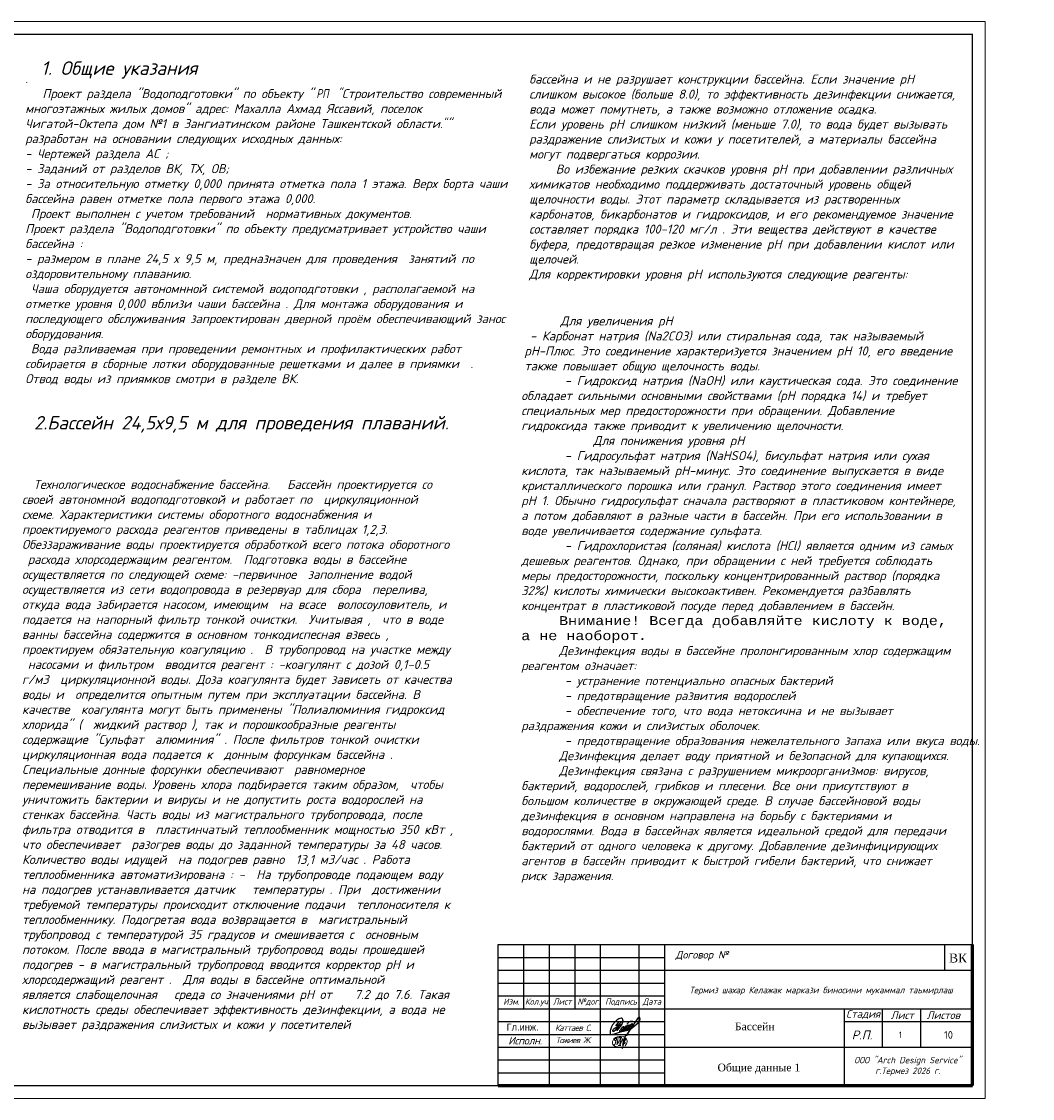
# Model space of a CAD drawing. Extents: x 4114239 to 5838486, y 780458 to 1383318.
# Tile 160 of 231: x 4330609 to 4370046, y 1340795 to 1382795. Entities that reach past the tile are written whole.
import ezdxf

# ---------------------------------------------------------------- set-up
doc = ezdxf.new("R2010")
doc.units = 0
doc.header["$MEASUREMENT"] = 0
for name, color, linetype, lineweight in [('_0', 7, 'Continuous', 15), ('линия40', 7, 'Continuous', 5), ('Основные', 160, 'Continuous', 40), ('ФВС-3', 7, 'Continuous', 25)]:
    doc.layers.add(name, color=color, linetype=linetype, lineweight=lineweight)
doc.layers.add('liniya', color=7, linetype='Continuous')
doc.layers.add('КЖ_ФОРМАТЫ', color=7, linetype='Continuous')
doc.styles.add('MyStyle', font='isocpeur.ttf', dxfattribs={"height": 400})
doc.styles.add('NIA', font='times.ttf')
doc.styles.add('OOO-Kazar', font='txt')
doc.styles.add('ГОСТ 250', font='isocpeui.ttf', dxfattribs={"height": 300})

# ---------------------------------------------------------------- blocks, each defined once
blk = doc.blocks.new('gfnfd')
at = {"layer": '_0', "color": 5, "ltscale": 100}
for points in [[(6520801, 2413192), (6520834, 2413192)], [(6520818, 2413294), (6520848, 2413294)]]:
    blk.add_lwpolyline(points, dxfattribs=at)
blk.add_arc((6518800, 2413812), 2051, 342.7953, 345.3289, dxfattribs=at)
for points in [[(6520891, 2413186), (6520915, 2413229), (6520915, 2413269), (6520746, 2413281), (6520730, 2413208), (6520827, 2413173)], [(6520765, 2413255), (6520754, 2413268), (6520847, 2413305), (6520939, 2413339)], [(6520800, 2413285), (6520787, 2413205), (6520836, 2413285), (6520823, 2413202), (6520866, 2413283), (6520858, 2413196), (6520895, 2413322), (6520855, 2413150)], [(6520760, 2413206), (6520746, 2413203)], [(6520888, 2413288), (6520900, 2413266), (6520879, 2413250), (6520895, 2413224), (6520870, 2413213), (6520870, 2413207)]]:
    blk.add_spline(points, degree=3, dxfattribs=at)
blk = doc.blocks.new('rrwerewrewrewrew')
at = {"color": 5}
for points in [[(387872, 564817), (385461, 560165, 0.55556748), (386382, 560107), (391670, 566719), (392907, 570003, 0.16524673), (392907, 572723, 0.43735193), (390680, 575054, 0.1925367), (387853, 574100), (386571, 573489), (385290, 572586), (383117, 570710), (380078, 566719), (378699, 564105), (377285, 560326), (377078, 559578, 0.07852278), (377003, 555809, 0.23019417), (377694, 554621, 0.0887128), (377781, 554616, 0.0887128), (379419, 554812, 0.0887128), (381084, 555304), (390088, 557920), (399004, 560086), (402154, 561376)], [(387980, 570424), (385421, 567493, 0.22899883), (385508, 566433, 0.41488709), (386276, 566280), (387929, 567230), (391574, 570827), (387929, 567230), (383602, 559965), (381685, 558391), (380818, 558391), (380448, 559062), (380582, 559876), (380932, 560780), (382245, 562139), (384351, 563843), (392166, 568035)], [(390507, 558635), (395529, 562210), (397057, 563852), (397766, 564614), (397257, 565308), (395804, 564684), (393930, 562390), (393187, 560845, 0.24255711), (393041, 559580, 0.40328304), (393704, 559264), (399431, 563972), (400603, 565962), (400228, 566548), (398635, 565939), (397633, 564795), (395782, 562481), (395782, 560295), (396385, 560295), (399478, 562450), (401915, 565049, 0.04813408), (402290, 566969, 0.1195267), (400636, 565910), (398470, 562543), (398470, 560904), (398892, 560600), (405033, 566245, 0.12154345), (405033, 567557, 0.35845704), (404400, 567908, 0.15003716), (402713, 566737), (401915, 565049), (401358, 564455, 0.10332709), (401119, 561843, 0.57533837), (401471, 561164, 0.15295213), (402959, 561934), (404869, 563552), (412161, 569153), (414224, 572291), (414531, 574421), (414044, 575728), (413253, 576151), (412242, 575691), (411129, 574552), (409777, 572512), (406098, 567138), (396979, 553520)], [(398349, 567683, -0.17239952), (399516, 569357, -0.09374717), (402528, 571150, -0.27811873), (405794, 570727)], [(393348, 564247, 0.15829732), (390735, 562114), (389962, 560238), (388831, 559169, 0.49817329), (388831, 558274, 0.20946853), (389828, 557885), (393236, 561652), (394204, 563658, 0.46432334), (393929, 564350), (393348, 564299), (393348, 564247)]]:
    blk.add_lwpolyline(points, format="xyb", dxfattribs=at)
blk.add_lwpolyline([(385421, 567493), (383513, 565557)], dxfattribs=at)

msp = doc.modelspace()

# ---------------------------------------------------------------- linework, layer by layer
at = {"color": 7, "linetype": 'Continuous'}
for p, q in [((4349200.1811, 1346795.3128), (4367700.1811, 1346795.3128)), ((4349200.1811, 1341295.3128), (4349200.1811, 1346795.3128)), ((4350200.1811, 1344295.3128), (4350200.1811, 1346795.3128)), ((4351200.1811, 1341295.3128), (4351200.1811, 1346795.3128)), ((4352200.1811, 1344295.3128), (4352200.1811, 1346795.3128)), ((4353200.1811, 1341295.3128), (4353200.1811, 1346795.3128)), ((4354700.1811, 1341295.3128), (4354700.1811, 1346795.3128)), ((4355700.1811, 1341295.3128), (4355700.1811, 1346795.3128)), ((4355700.1811, 1345795.3128), (4367700.1811, 1345795.3128)), ((4349200.1811, 1344795.3128), (4355700.1811, 1344795.3128)), ((4349200.1811, 1344295.3128), (4355700.1811, 1344295.3128)), ((4355700.1811, 1344295.3128), (4367700.1811, 1344295.3128)), ((4362700.1811, 1344295.3128), (4362700.1811, 1341295.3128)), ((4364200.1811, 1342795.3128), (4364200.1811, 1344295.3128)), ((4365694.3434, 1342795.3128), (4365694.3434, 1344295.3128)), ((4362700.1811, 1343795.3128), (4367700.1811, 1343795.3128)), ((4355700.1811, 1342795.3128), (4367700.1811, 1342795.3128))]:
    msp.add_line(p, q, dxfattribs=at)
at = {"linetype": 'ByBlock', "ltscale": 0.1}
msp.add_line((4366620.1819, 1346795.3128), (4366620.1819, 1345795.3128), dxfattribs=at)
msp.add_lwpolyline([(4349200.1811, 1346795.3128), (4367700.1811, 1346795.3128), (4367700.1811, 1341295.3128), (4349200.1811, 1341295.3128)], close=True, dxfattribs=at)
at = {"color": 7, "linetype": 'Continuous'}
for points in [[(4349200.1811, 1346295.3128), (4355700.1811, 1346295.3128)], [(4349200.1811, 1345795.3128), (4355700.1811, 1345795.3128)], [(4349200.1811, 1345295.3128), (4355700.1811, 1345295.3128)], [(4349200.1811, 1343795.3128), (4355700.1811, 1343795.3128)], [(4349200.1811, 1343295.3128), (4355700.1811, 1343295.3128)], [(4349200.1811, 1342795.3128), (4355700.1811, 1342795.3128)], [(4349200.1811, 1342295.3128), (4355700.1811, 1342295.3128)], [(4349200.1811, 1341795.3128), (4355700.1811, 1341795.3128)]]:
    msp.add_lwpolyline(points, dxfattribs=at)
at = {"layer": 'КЖ_ФОРМАТЫ', "color": 0, "linetype": 'Continuous', "lineweight": 60, "ltscale": 100}
for p, q in [((4367700.1811, 1341295.3128), (4367700.1811, 1346795.3128)), ((4349200.1811, 1341295.3128), (4367700.1811, 1341295.3128))]:
    msp.add_line(p, q, dxfattribs=at)
at = {"layer": 'линия40', "ltscale": 3}
for p, q in [((4308800.1811, 1382795.3128), (4368200.1811, 1382795.3128)), ((4368200.1811, 1382795.3128), (4368200.1811, 1340795.3128)), ((4310850.1811, 1382295.3128), (4367700.1811, 1382295.3128)), ((4367700.1811, 1382295.3128), (4367700.1811, 1341295.3128)), ((4367700.1811, 1341295.3128), (4310800.1811, 1341295.3128)), ((4368200.1811, 1340795.3128), (4308800.1811, 1340795.3128))]:
    msp.add_line(p, q, dxfattribs=at)
at = {"layer": 'линия40', "ltscale": 3, "const_width": 50}
msp.add_lwpolyline([(4367700.1811, 1341295.3128), (4310800.1811, 1341295.3128), (4310800.1811, 1382295.3128), (4367700.1811, 1382295.3128)], close=True, dxfattribs=at)

# ---------------------------------------------------------------- block references
at = {"color": 6, "xscale": 0.03125, "yscale": 0.03125, "zscale": 0.03125}
msp.add_blockref('rrwerewrewrewrew', (4341788.5441, 1325955.5074), dxfattribs=at)
at = {"layer": '_0', "xscale": 3, "yscale": 3, "zscale": 3}
msp.add_blockref('gfnfd', (-15208519.1524, -5896720.3202), dxfattribs=at)

# ---------------------------------------------------------------- texts
at = {"insert": (4366790.3489, 1346448.2498), "char_height": 350, "attachment_point": 1}
msp.add_mtext('{\\fTimes New Roman|b0|i0|c204|p18;ВК}', dxfattribs=at)
at = {"insert": (4351420.1811, 1343550.6274), "char_height": 240, "width": 2180, "attachment_point": 4}
msp.add_mtext('{\\fISOCPEUR|b0|i1|c204|p34;\\T0.9;Каттаев С}.', dxfattribs=at)
at = {"lineweight": -3, "char_height": 300, "attachment_point": 1, "style": 'NIA'}
for s, insert, width in [('\\pxi0.005;{\\C0;Бассейн}', (4358436.192, 1343754.4898), 1733.650506), ('\\pxi0.005;{\\C0;Общие данные 1}', (4357758.0969, 1342154.4186), 6629.387888)]:
    msp.add_mtext(s, dxfattribs=dict(at, insert=insert, width=width))
at = {"attachment_point": 1, "style": 'MyStyle'}
for s, width, insert, char_height in [('1', 541.266485, (4364831.6743, 1343403.5248), 250), ('10', 968.847201, (4366590.2764, 1343423.1233), 300)]:
    msp.add_mtext_dynamic_manual_height_columns(s, width=width, gutter_width=1250, heights=[0], dxfattribs=dict(at, insert=insert, char_height=char_height))
at = {"layer": 'liniya', "insert": (4349532.1955, 1343713.1873), "char_height": 270, "width": 1161.892161, "attachment_point": 1}
msp.add_mtext('Гл.инж.', dxfattribs=at)
at = {"layer": 'Основные', "color": 0, "style": 'ГОСТ 250'}
msp.add_text('1. Общие указания', height=526.5, dxfattribs=at).set_placement((4331373.8085, 1380714.9415))
for s, insert, char_height, width, attachment_point in [('\\pi1037;                                                                 бассейна и не разрушает конструкции бассейна. Если значение pH слишком высокое (больше 8.0), то эффективность дезинфекции снижается, вода может помутнеть, а также возможно отложение осадка.\\P\\pi0;Если уровень pH слишком низкий (меньше 7.0), то вода будет вызывать раздражение слизистых и кожи у посетителей, а материалы бассейна могут подвергаться коррозии.\\P\\pi1037;Во избежание резких скачков уровня pH при добавлении различных химикатов необходимо поддерживать достаточный уровень общей щелочности воды. Этот параметр складывается из растворенных карбонатов, бикарбонатов и гидроксидов, и его рекомендуемое значение составляет порядка 100-120 мг/л . Эти вещества действуют в качестве буфера, предотвращая резкое изменение pH при добавлении кислот или щелочей.\\P\\pi0;Для корректировки уровня pH используются следующие реагенты:\\P \\P\\P ', (4350412.7988, 1380726.1656), 351, 16962.4, 1), ('\\P.\\P   Проект раздела "Водоподготовки" по объекту "{\\fTimes New Roman|b0|i0|c204|p18;\\W0.8;\\C256;\\c0; \\fISOCPEUR|b0|i1|c204|p34;РП  "\\W1;Строительство современный многоэтажных жилых домов" адрес: Махалла Ахмад Яссавий, поселок Чигатой-Октепа дом №1 в Зангиатинском районе Ташкентской области.\\W0.8;\\C0;"}" разработан на основании следующих исходных данных: \\P- Чертежей раздела АС ;\\P- Заданий от разделов ВК, ТХ, ОВ; \\P- За относительную отметку 0,000 принята отметка пола 1 этажа. Верх борта чаши бассейна равен отметке пола первого этажа 0,000.\\P\\pxt3.35897; Проект выполнен с учетом требований  нормативных документов.    \\PПроект раздела "Водоподготовки" по объекту предусматривает устройство чаши  бассейна : \\P- размером в плане 24,5 х 9,5 м, предназначен для проведения  занятий по   оздоровительному плаванию. \\P Чаша оборудуется автономнной системой водоподготовки , располагаемой на  отметке уровня 0,000 вблизи чаши бассейна . Для монтажа оборудования и последующего обслуживания запроектирован дверной проём обеспечивающий занос оборудования.\\P Вода разливаемая при проведении ремонтных и профилактических работ собирается в сборные лотки оборудованные решетками и далее в приямки  . Отвод воды из приямков смотри в разделе ВК. \\P\\P\\ptz;{\\H0.9167x; }', (4330753.4312, 1381329.9178), 351, 18839.755199, 1), ('\\pi1037;^IДля увеличения pH\\P\\pi0; - Карбонат натрия (Na2CO3) или стиральная сода, так называемый pH-Плюс. Это соединение характеризуется значением pH 10, его введение также повышает общую щелочность воды.\\P \\P \\P\\P ', (4350225.9939, 1371295.1783), 351, 16962.4, 1), ('\\pi1477,t1.755e+004; - Гидроксид натрия (NaOH) или каустическая сода. Это соединение обладает сильными основными свойствами (pH порядка 14) и требует специальных мер предосторожности при обращении. Добавление гидроксида также приводит к увеличению щелочности.\\P ^IДля понижения уровня pH\\P - Гидросульфат натрия (NaHSO4), бисульфат натрия или сухая кислота, так называемый pH-минус. Это соединение выпускается в виде кристаллического порошка или гранул. Раствор этого соединения имеет pH 1. Обычно гидросульфат сначала растворяют в пластиковом контейнере, а потом добавляют в разные части в бассейн. При его использовании в воде увеличивается содержание сульфата.\\P - Гидрохлористая (соляная) кислота (HСl) является одним из самых дешевых реагентов. Однако, при обращении с ней требуется соблюдать меры предосторожности, поскольку концентрированный раствор (порядка 32%) кислоты химически высокоактивен. Рекомендуется разбавлять концентрат в пластиковой посуде перед добавлением в бассейн.\\P{\\fISOCTEUR|b0|i0|c204|p49;Внимание\\fISOCTEUR|b0|i0|c0|p49;! \\fISOCTEUR|b0|i0|c204|p49;Всегда\\fISOCTEUR|b0|i0|c0|p49; \\fISOCTEUR|b0|i0|c204|p49;добавляйте\\fISOCTEUR|b0|i0|c0|p49; \\fISOCTEUR|b0|i0|c204|p49;кислоту\\fISOCTEUR|b0|i0|c0|p49; \\fISOCTEUR|b0|i0|c204|p49;к\\fISOCTEUR|b0|i0|c0|p49; \\fISOCTEUR|b0|i0|c204|p49;воде\\fISOCTEUR|b0|i0|c0|p49;, \\fISOCTEUR|b0|i0|c204|p49;а\\fISOCTEUR|b0|i0|c0|p49; \\fISOCTEUR|b0|i0|c204|p49;не\\fISOCTEUR|b0|i0|c0|p49; \\fISOCTEUR|b0|i0|c204|p49;наоборот\\fISOCTEUR|b0|i1|c0|p49;.\\fISOCTEUR|b1|i1|c0|p49;\\P}Дезинфекция воды в бассейне пролонгированным хлор содержащим реагентом означает:\\P - устранение потенциально опасных бактерий\\P - предотвращение развития водорослей\\P - обеспечение того, что вода нетоксична и не вызывает раздражения кожи и слизистых оболочек.\\P - предотвращение образования нежелательного запаха или вкуса воды.\\PДезинфекция делает воду приятной и безопасной для купающихся.\\PДезинфекция связана с разрушением микроорганизмов: вирусов, бактерий, водорослей, грибков и плесени. Все они присутствуют в большом количестве в окружающей среде. В случае бассейновой воды дезинфекция в основном направлена на борьбу с бактериями и водорослями. Вода в бассейнах является идеальной средой для передачи бактерий от одного человека к другому. Добавление дезинфицирующих агентов в бассейн приводит к быстрой гибели бактерий, что снижает риск заражения. ', (4350103.1799, 1368967.7004), 351, 17011.8, 1), ('\\pxt35.00475;2.Бассейн 24,5х9,5 м для проведения плаваний. \\P\\ptz;\\P ', (4339184.2588, 1367411.3147, -39.0514), 526.5, 16962.157739, 2)]:
    msp.add_mtext(s, dxfattribs=dict(at, insert=insert, char_height=char_height, width=width, attachment_point=attachment_point))
at = {"layer": 'Основные', "color": 0, "ltscale": 100, "attachment_point": 1, "style": 'ГОСТ 250'}
for s, insert, char_height, width in [('\\pi4483.7;{\\W0.95;План на отметке+3,300 с привязкой оборудования и аксессуаров}', (4308049.2878, 1375967.7534), 270, 19998.194193), ('\\pi5669.4;{\\W0.95;План на отметке ±0.000 с привязкой оборудования}', (4306903.9909, 1375209.1217), 270, 19998.194193), ('\\pi3887;{\\C7;План и узлы с закладными в чаше бассейна и комп. рез. на 1 этапе}', (4308646.4474, 1374428.2988), 270, 19998.194193), ('\\pi2599.7;План насосно-фильтрационной станции с обвязкой оборудования. Вид по "а", "б".', (4309880.9503, 1373603.9197), 270, 19998.194193), ('\\pi3565.3;Монтажная схема по обвязке чаши и насосно-фильтрационной станции', (4308889.2613, 1372803.7624), 270, 19998.194193), ('\\pi4264.3;Монтажная схема по обвязке насосно-фильтрационной станции', (4308186.3015, 1372007.5784), 270, 19998.194193), ('\\pi2964.1;План насосно-фильтрационной станции с деталировкой обвязки оборудования  ', (4309457.2346, 1370386.8211), 270, 19998.194193), ('\\pi3306.7;План на отм. 3,300. Стройзадание по глубинам и разметке чаши бассейна ', (4309151.3713, 1367184.7307), 270, 19998.194193), ('\\pi3213.7;План на отм. 3,300. Стройзадание по отверстиям, приямкам чаши бассейна ', (4309217.0494, 1366399.6863), 270, 19998.194193), ('  Технологическое водоснабжение бассейна.   Бассейн проектируется со своей автономной водоподготовкой и работает по  циркуляционной схеме. Характеристики системы оборотного водоснабжения и  проектируемого расхода реагентов приведены в таблицах 1,2,3.      Обеззараживание воды проектируется обработкой всего потока оборотного  расхода хлорсодержащим реагентом.  Подготовка воды в бассейне осуществляется по следующей схеме: -первичное  заполнение водой осуществляется из сети водопровода в резервуар для сбора  перелива, откуда вода забирается насосом, имеющим  на всасе  волосоуловитель, и подается на напорный фильтр тонкой очистки.  Учитывая ,  что в воде ванны бассейна содержится в основном тонкодиспесная взвесь ,  проектируем обязательную коагуляцию .  В трубопровод на участке между  насосами и фильтром  вводится реагент : -коагулянт с дозой 0,1-0.5 г/м3  циркуляционной воды. Доза коагулянта будет зависеть от качества воды и  определится опытным путем при эксплуатации бассейна. В качестве  коагулянта могут быть применены "Полиалюминия гидроксид хлорида" (  жидкий раствор ), так и порошкообразные реагенты содержащие "Сульфат  алюминия" . После фильтров тонкой очистки циркуляционная вода подается к  донным форсункам бассейна . Специальные донные форсунки обеспечивают  равномерное перемешивание воды. Уровень хлора подбирается таким образом,  чтобы уничтожить бактерии и вирусы и не допустить роста водорослей на стенках бассейна. Часть воды из магистрального трубопровода, после фильтра отводится в  пластинчатый теплообменник мощностью 350 кВт , что обеспечивает  разогрев воды до заданной температуры за 48 часов. Количество воды идущей  на подогрев равно  13,1 м3/час . Работа теплообменника автоматизирована : -  На трубопроводе подающем воду на подогрев устанавливается датчик   температуры . При  достижении требуемой температуры происходит отключение подачи  теплоносителя к теплообменнику. Подогретая вода возвращается в  магистральный трубопровод с температурой 35 градусов и смешивается с  основным потоком. После ввода в магистральный трубопровод воды прошедшей   подогрев - в магистральный трубопровод вводится корректор рН и  хлорсодержащий реагент .  Для воды в бассейне оптимальной    является слабощелочная   среда со значениями pH от    7.2 до 7.6. Такая кислотность среды обеспечивает эффективность дезинфекции, а вода не вызывает раздражения слизистых и кожи у посетителей', (4330630.6675, 1364919.8124), 351, 16782.244483)]:
    msp.add_mtext(s, dxfattribs=dict(at, insert=insert, char_height=char_height, width=width))
at = {"layer": 'ФВС-3', "color": 0, "linetype": 'Continuous', "lineweight": 5, "style": 'OOO-Kazar'}
for s, insert, char_height, attachment_point in [('{\\fISOCPEUR|b0|i1|c204|p34;Договор №}', (4357150.6571, 1346170.3965), 300, 8), ('{\\fISOCPEUR|b0|i1|c204|p34;Изм.}', (4349719.5372, 1344695.7417), 240, 2), ('{\\fISOCPEUR|b0|i1|c204|p34;Кол.уч.}', (4350731.5722, 1344695.7417), 240, 2), ('{\\fISOCPEUR|b0|i1|c204|p34;Лист}', (4351703.671, 1344695.7417), 240, 2), ('{\\fISOCPEUR|b0|i1|c204|p34;№дог.}', (4352739.5623, 1344695.7417), 240, 2), ('{\\fISOCPEUR|b0|i1|c204|p34;Подпись}', (4353996.6474, 1344695.7417), 240, 2), ('{\\fISOCPEUR|b0|i1|c204|p34;Дата}', (4355201.2892, 1344695.7417), 240, 2), ('{\\fISOCPEUR|b0|i1|c204|p34;Стадия}', (4363441.318, 1343895.3128), 300, 8), ('{\\fISOCPEUR|b0|i1|c204|p34;Лист }', (4364965.5377, 1343895.3128), 300, 8), ('{\\fISOCPEUR|b0|i1|c204|p34;Листов }', (4366569.5449, 1343895.3128), 300, 8), ('{\\fISOCPEUR|b0|i1|c204|p34;\\T0.95;Исполн.}', (4350252.0382, 1343199.0613), 300, 2), ('{\\fISOCPEUR|b0|i1|c204|p34;Р.П.}', (4363396.0495, 1343095.3128), 350, 8)]:
    msp.add_mtext(s, dxfattribs=dict(at, insert=insert, char_height=char_height, attachment_point=attachment_point))
at = {"layer": 'ФВС-3', "linetype": 'Continuous', "lineweight": 5, "style": 'OOO-Kazar'}
for s, insert, char_height, attachment_point in [('{\\fISOCPEUR|b0|i1|c204|p34;Термиз шахар Келажак маркази биносини мукаммал таьмирлаш\\P  }', (4361799.842, 1344413.8989), 250, 8), ('{\\fISOCPEUR|b0|i1|c204|p34;\\T0.9;Тожиев Ж.}', (4352134.9944, 1343182.0823), 230, 2), ('{\\fISOCPEUR|b0|i1|c204|p34;ООО "Arch Design Service"\\Pг.Термез 20\\fISOCPEUR|b0|i1|c0|p34;26\\fISOCPEUR|b0|i1|c204|p34; г.\\P  }', (4365179.074, 1341266.4653), 250, 8)]:
    msp.add_mtext(s, dxfattribs=dict(at, insert=insert, char_height=char_height, attachment_point=attachment_point))

doc.saveas('drawing.dxf')
